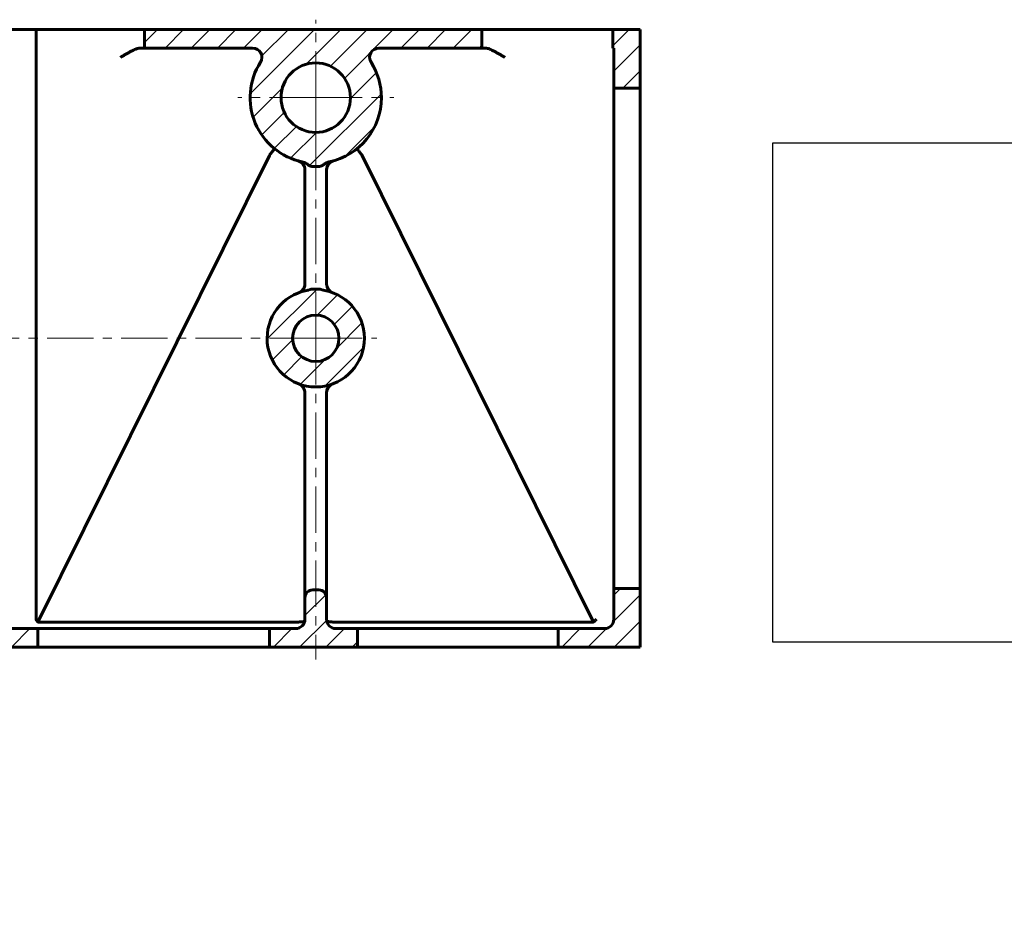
# Model space of a CAD drawing. Header units: millimetres. Extents: x 0 to 841, y 0 to 594.
# Tile 4 of 9: x 319 to 479, y 0 to 144. Entities that reach past the tile are written whole.
import ezdxf

# ---------------------------------------------------------------- set-up
doc = ezdxf.new("R2010")
doc.units = ezdxf.units.MM
doc.linetypes.add('K5LT_AXLED', pattern=[12, 7.5, -1.5, 1.5, -1.5])
doc.linetypes.add('K5LT_BASIC', pattern=[0])
doc.layers.add('Системный слой', color=7, linetype='Continuous')
picture_1 = doc.add_image_def('image1.jpg', size_in_pixel=(2000, 873))

# ---------------------------------------------------------------- blocks, each defined once
blk = doc.blocks.new('U22')
at = {"layer": 'Системный слой', "color": 30, "linetype": 'K5LT_AXLED', "lineweight": 18, "true_color": 0xff8000}
for q in [(367.35, 133.27), (268.22, 92.3), (367.35, 40.3), (377.22, 92.3)]:
    blk.add_line((367.35, 92.3), q, dxfattribs=at)
blk = doc.blocks.new('U23')
at = {"layer": 'Системный слой', "color": 30, "linetype": 'K5LT_AXLED', "lineweight": 18, "true_color": 0xff8000}
for q in [(367.35, 143.89), (354.72, 131.27), (367.35, 118.64), (379.97, 131.27)]:
    blk.add_line((367.35, 131.27), q, dxfattribs=at)
blk = doc.blocks.new('U29')
at = {"layer": 'Системный слой', "color": 150, "linetype": 'K5LT_BASIC', "lineweight": 60, "true_color": 0x0080ff}
for p, q in [((364.98, 84.72), (364.62, 84.91)), ((364.62, 84.91), (364.62, 84.91)), ((364.62, 84.91), (364.62, 84.91)), ((364.62, 84.91), (364.62, 84.91)), ((364.62, 84.91), (364.62, 84.91)), ((364.62, 84.91), (364.62, 84.91)), ((364.62, 84.91), (364.62, 84.91)), ((364.62, 84.91), (364.62, 84.91)), ((364.62, 84.91), (364.62, 84.91)), ((364.62, 84.91), (364.62, 84.91)), ((365.38, 84.27), (364.98, 84.72)), ((365.58, 83.7), (365.38, 84.27)), ((365.6, 83.5), (365.58, 83.7))]:
    blk.add_line(p, q, dxfattribs=at)
blk = doc.blocks.new('U30')
at = {"layer": 'Системный слой', "color": 150, "linetype": 'K5LT_BASIC', "lineweight": 60, "true_color": 0x0080ff}
for p, q in [((364.62, 84.91), (364.62, 84.91)), ((364.62, 84.91), (364.62, 84.91)), ((364.62, 84.91), (364.62, 84.91)), ((364.62, 84.91), (364.62, 84.91)), ((364.62, 84.91), (364.62, 84.91)), ((364.62, 84.91), (364.62, 84.91)), ((364.62, 84.91), (364.62, 84.91)), ((364.62, 84.91), (364.62, 84.91)), ((364.62, 84.91), (364.62, 84.91)), ((364.62, 84.91), (364.62, 84.91)), ((364.62, 84.91), (364.62, 84.91)), ((364.62, 84.91), (364.62, 84.91)), ((364.62, 84.91), (364.62, 84.91)), ((364.62, 84.91), (364.62, 84.91)), ((364.62, 84.91), (364.62, 84.91)), ((364.62, 84.91), (364.62, 84.91)), ((364.62, 84.91), (364.62, 84.91)), ((364.62, 84.91), (364.62, 84.91)), ((364.62, 84.91), (364.62, 84.91)), ((364.62, 84.91), (364.62, 84.91)), ((364.62, 84.91), (364.62, 84.91)), ((364.62, 84.91), (364.62, 84.91)), ((364.62, 84.91), (364.62, 84.91)), ((364.62, 84.91), (364.62, 84.91)), ((364.62, 84.91), (364.62, 84.91)), ((364.62, 84.91), (364.62, 84.91)), ((364.62, 84.91), (364.62, 84.91)), ((364.62, 84.91), (364.62, 84.91)), ((364.62, 84.91), (364.62, 84.91)), ((364.62, 84.91), (364.62, 84.91)), ((364.62, 84.91), (364.62, 84.91)), ((364.62, 84.91), (364.62, 84.91)), ((364.62, 84.91), (364.62, 84.91)), ((364.62, 84.91), (364.62, 84.91)), ((364.62, 84.91), (364.62, 84.91)), ((364.62, 84.91), (364.62, 84.91)), ((364.62, 84.91), (364.62, 84.91)), ((364.62, 84.91), (364.62, 84.91)), ((364.62, 84.91), (364.62, 84.91)), ((364.62, 84.91), (364.62, 84.91)), ((364.62, 84.91), (364.62, 84.91)), ((364.62, 84.91), (364.62, 84.91)), ((364.62, 84.91), (364.62, 84.91)), ((364.62, 84.91), (364.62, 84.91)), ((364.62, 84.91), (364.62, 84.91)), ((364.62, 84.91), (364.62, 84.91)), ((364.62, 84.91), (364.62, 84.91)), ((364.62, 84.91), (364.62, 84.91)), ((364.62, 84.91), (364.62, 84.91)), ((364.62, 84.91), (364.62, 84.91)), ((364.62, 84.91), (364.62, 84.91)), ((364.62, 84.91), (364.62, 84.91)), ((364.62, 84.91), (364.62, 84.91)), ((364.62, 84.91), (364.62, 84.91)), ((364.62, 84.91), (364.63, 84.91)), ((364.63, 84.9), (364.62, 84.91)), ((364.62, 84.91), (364.62, 84.91)), ((364.62, 84.91), (364.62, 84.91)), ((364.62, 84.91), (364.62, 84.91)), ((364.62, 84.91), (364.62, 84.91)), ((364.62, 84.91), (364.62, 84.91)), ((364.62, 84.91), (364.62, 84.91)), ((364.62, 84.91), (364.62, 84.91)), ((364.62, 84.91), (364.62, 84.91)), ((364.62, 84.91), (364.62, 84.91)), ((364.62, 84.91), (364.62, 84.91)), ((364.62, 84.91), (364.62, 84.91)), ((364.62, 84.91), (364.62, 84.91)), ((364.62, 84.91), (364.62, 84.91)), ((364.62, 84.91), (364.62, 84.91)), ((364.62, 84.91), (364.62, 84.91)), ((364.62, 84.91), (364.62, 84.91)), ((364.62, 84.91), (364.62, 84.91)), ((364.62, 84.91), (364.63, 84.91)), ((364.63, 84.91), (364.63, 84.91)), ((364.63, 84.91), (364.63, 84.91)), ((364.63, 84.91), (364.63, 84.91)), ((364.63, 84.91), (364.63, 84.91)), ((364.63, 84.91), (364.63, 84.9)), ((364.63, 84.9), (364.63, 84.9)), ((364.63, 84.91), (364.63, 84.91)), ((364.63, 84.91), (364.63, 84.91)), ((364.63, 84.91), (364.63, 84.91)), ((364.63, 84.91), (364.63, 84.91)), ((364.63, 84.91), (364.63, 84.9)), ((364.63, 84.9), (364.63, 84.9)), ((364.63, 84.9), (364.63, 84.9)), ((364.63, 84.9), (364.63, 84.9)), ((364.63, 84.9), (364.63, 84.9)), ((364.63, 84.9), (364.63, 84.9)), ((364.63, 84.9), (364.63, 84.9)), ((364.63, 84.9), (364.63, 84.9)), ((364.63, 84.9), (364.63, 84.9)), ((364.63, 84.9), (364.63, 84.9)), ((364.63, 84.9), (364.63, 84.9)), ((364.63, 84.9), (364.63, 84.9)), ((364.63, 84.9), (364.63, 84.9)), ((364.63, 84.9), (364.63, 84.9)), ((364.63, 84.9), (364.63, 84.9)), ((364.63, 84.9), (364.63, 84.9)), ((364.63, 84.9), (364.63, 84.9)), ((364.63, 84.9), (364.63, 84.9)), ((364.63, 84.9), (364.63, 84.9)), ((364.63, 84.9), (364.63, 84.9)), ((364.63, 84.9), (364.63, 84.9)), ((364.63, 84.9), (364.63, 84.9)), ((364.63, 84.9), (364.63, 84.9)), ((364.63, 84.9), (364.63, 84.9)), ((364.63, 84.9), (364.63, 84.9)), ((364.63, 84.9), (364.63, 84.9)), ((364.63, 84.9), (364.63, 84.9)), ((364.63, 84.9), (364.63, 84.9)), ((364.63, 84.9), (364.63, 84.9)), ((364.63, 84.9), (364.63, 84.9)), ((364.63, 84.9), (364.63, 84.9)), ((364.63, 84.9), (364.63, 84.9)), ((364.63, 84.9), (364.63, 84.9)), ((364.63, 84.9), (364.64, 84.9)), ((364.64, 84.9), (364.65, 84.9)), ((364.65, 84.9), (364.68, 84.89)), ((364.68, 84.89), (364.71, 84.88))]:
    blk.add_line(p, q, dxfattribs=at)
blk = doc.blocks.new('U31')
at = {"layer": 'Системный слой', "color": 150, "linetype": 'K5LT_BASIC', "lineweight": 60, "true_color": 0x0080ff}
for start, end in [(110.4165, 180), (110.2836, 110.4165)]:
    blk.add_arc((370.6, 83.5), 1.5, start, end, dxfattribs=at)
blk = doc.blocks.new('U37')
at = {"layer": 'Системный слой', "color": 150, "linetype": 'K5LT_BASIC', "lineweight": 60, "true_color": 0x0080ff}
for start, end in [(105.6521, 180), (105.5477, 105.6521)]:
    blk.add_arc((370.6, 119.59), 1.5, start, end, dxfattribs=at)
blk = doc.blocks.new('U41')
at = {"layer": 'Системный слой', "color": 150, "linetype": 'K5LT_BASIC', "lineweight": 60, "true_color": 0x0080ff}
for p, q in [((369.93, 120.96), (369.89, 120.95)), ((369.97, 120.97), (369.93, 120.96)), ((370.01, 120.98), (369.97, 120.97))]:
    blk.add_line(p, q, dxfattribs=at)
blk = doc.blocks.new('U43')
at = {"layer": 'Системный слой', "color": 150, "linetype": 'K5LT_BASIC', "lineweight": 60, "true_color": 0x0080ff}
for p, q in [((369.77, 84.8), (369.81, 84.82)), ((369.81, 84.82), (369.86, 84.83)), ((369.86, 84.83), (369.89, 84.84)), ((369.98, 84.87), (370, 84.88)), ((370, 84.88), (370.01, 84.89)), ((370.01, 84.89), (370.03, 84.89)), ((370.06, 84.91), (370.08, 84.91))]:
    blk.add_line(p, q, dxfattribs=at)
blk = doc.blocks.new('U44')
at = {"layer": 'Системный слой', "color": 150, "linetype": 'K5LT_BASIC', "lineweight": 60, "true_color": 0x0080ff}
for p, q in [((365.9, 100.04), (366.07, 100.07)), ((365.9, 100.04), (365.9, 100.04)), ((366.07, 100.07), (366.24, 100.12)), ((366.24, 100.12), (366.41, 100.18))]:
    blk.add_line(p, q, dxfattribs=at)
blk = doc.blocks.new('U45')
at = {"layer": 'Системный слой', "color": 150, "linetype": 'K5LT_BASIC', "lineweight": 60, "true_color": 0x0080ff}
for p, q in [((368.45, 100.12), (368.28, 100.18)), ((368.62, 100.07), (368.45, 100.12)), ((368.8, 100.04), (368.62, 100.07)), ((368.8, 100.04), (368.8, 100.04))]:
    blk.add_line(p, q, dxfattribs=at)

msp = doc.modelspace()

# ---------------------------------------------------------------- hatches: boundary and pattern name
at = {"layer": 'Системный слой'}
h = msp.add_hatch(dxfattribs=at)
h.set_pattern_fill('', angle=45, style=0, pattern_type=0)
h.set_pattern_definition([(45, (0, 0), (-2.12132, 2.12132), [])])
h.paths.add_polyline_path([(357.1281, 139.296), (357.8707, 139.0994), (358.4185, 138.5609), (358.6279, 137.8219), (358.4441, 137.0761), (358.3921, 136.9883), (357.4567, 135.1539), (356.8927, 133.1736), (356.7213, 131.1216), (356.9488, 129.0751), (357.5669, 127.1109), (358.5522, 125.3028), (359.8678, 123.7188), (361.4642, 122.4182), (363.2815, 121.45), (365.1528, 120.8708), (365.1528, 120.8708), (365.2469, 120.8487), (365.5758, 120.7333), (365.8816, 120.5661), (366.0831, 120.4151), (366.0831, 120.4151), (366.2973, 120.268), (366.5379, 120.1699), (366.7943, 120.1282), (366.7943, 120.1282), (367.1616, 120.117), (367.5289, 120.117), (367.8962, 120.1282), (367.8962, 120.1282), (367.8963, 120.1282), (367.8964, 120.1282), (367.8965, 120.1282), (367.8968, 120.1282), (367.8975, 120.1283), (367.8987, 120.1284), (367.9012, 120.1285), (367.9062, 120.1289), (367.9161, 120.1296), (367.936, 120.131), (367.9757, 120.1346), (368.0547, 120.1467), (368.209, 120.1874), (368.4444, 120.2974), (368.6074, 120.4151), (368.6074, 120.4151), (368.891, 120.6175), (369.204, 120.7707), (369.5378, 120.8708), (369.5378, 120.8708), (371.5019, 121.489), (373.31, 122.4744), (374.894, 123.79), (376.1945, 125.3865), (377.1626, 127.2038), (377.762, 129.1738), (377.9702, 131.2224), (377.9703, 131.2672), (377.7707, 133.3166), (377.1796, 135.2891), (376.2984, 136.9883), (376.0643, 137.7199), (376.223, 138.4714), (376.733, 139.0459), (377.4604, 139.2926), (377.5624, 139.296), (394.254, 139.296), (394.254, 142.296), (339.5953, 142.296), (339.5953, 139.296)])
h.paths.add_polyline_path([(372.9703, 131.2672), (372.7711, 129.7838), (372.1879, 128.4055), (371.2618, 127.2297), (370.0585, 126.3398), (368.6631, 125.7987), (367.1743, 125.6448), (365.6977, 125.8888), (364.3377, 126.5137), (363.1907, 127.4751), (362.3377, 128.7049), (361.8393, 130.1161), (361.7306, 131.6088), (362.0195, 133.0774), (362.6854, 134.4177), (363.6812, 135.5351), (364.9363, 136.3502), (366.3621, 136.8056), (367.8574, 136.8688), (369.3165, 136.5355), (370.636, 135.8291), (371.7225, 134.7999), (372.4992, 133.5205), (372.911, 132.0816)])
h.paths.add_polyline_path([(365.8954, 100.0364), (365.8954, 100.0364), (364.2015, 99.5163), (362.6667, 98.6306), (361.3688, 97.4242), (360.3735, 95.9581), (359.7312, 94.3066), (359.4745, 92.5533), (359.6162, 90.7869), (360.1493, 89.097), (361.0467, 87.5691), (362.2631, 86.2805), (363.7367, 85.2964), (365.3931, 84.6668), (367.1483, 84.4235), (368.9135, 84.5788), (370.5993, 85.1248), (372.1203, 86.0339), (373.3996, 87.2601), (374.3723, 88.7412), (374.9892, 90.4024), (375.2191, 92.1594), (375.0503, 93.9234), (374.4914, 95.6049), (373.5706, 97.1189), (372.3347, 98.3888), (370.8461, 99.3501), (369.1803, 99.9543), (368.7951, 100.0364), (368.7951, 100.0364), (368.6218, 100.0744), (368.4511, 100.1229), (368.2836, 100.1814), (368.2836, 100.1814), (368.1717, 100.2181), (368.0568, 100.244), (367.9399, 100.2588), (367.9399, 100.2588), (367.5436, 100.2793), (367.147, 100.2793), (366.7506, 100.2588), (366.7506, 100.2588), (366.6337, 100.244), (366.5188, 100.2181), (366.4069, 100.1813), (366.4069, 100.1814), (366.2395, 100.1229), (366.0687, 100.0744)])
h.paths.add_polyline_path([(363.5953, 92.296), (363.7939, 93.5004), (364.3689, 94.5772), (365.2592, 95.4123), (366.3705, 95.9171), (367.5852, 96.0384), (368.7744, 95.763), (369.8121, 95.1204), (370.5885, 94.1785), (371.0213, 93.0371), (371.0646, 91.8172), (370.7137, 90.6481), (370.006, 89.6535), (369.0164, 88.939), (367.8496, 88.5801), (366.6295, 88.615), (365.4852, 89.0399), (364.5379, 89.8098), (363.8882, 90.8431), (363.6047, 92.0304)])
h.paths.add_polyline_path([(166.2984, 136.9883), (166.0643, 137.7199), (166.223, 138.4714), (166.733, 139.0459), (167.4604, 139.2926), (167.5624, 139.296), (185.0953, 139.296), (185.0953, 142.296), (130.4365, 142.296), (130.4365, 139.296), (147.1281, 139.296), (147.8707, 139.0994), (148.4185, 138.5609), (148.6279, 137.8219), (148.4441, 137.0761), (148.3921, 136.9883), (147.4567, 135.1539), (146.8927, 133.1736), (146.7213, 131.1216), (146.9488, 129.0751), (147.5669, 127.1109), (148.5522, 125.3028), (149.8678, 123.7188), (151.4642, 122.4182), (153.2815, 121.45), (155.1528, 120.8708), (155.1528, 120.8708), (155.2469, 120.8487), (155.5758, 120.7333), (155.8816, 120.5661), (156.0831, 120.4151), (156.0831, 120.4151), (156.2974, 120.268), (156.5379, 120.1699), (156.7943, 120.1282), (156.7943, 120.1282), (156.7943, 120.1282), (157.1616, 120.117), (157.529, 120.117), (157.8962, 120.1282), (157.8962, 120.1282), (158.1526, 120.1699), (158.3932, 120.268), (158.6074, 120.4151), (158.6074, 120.4151), (158.891, 120.6175), (159.204, 120.7707), (159.5378, 120.8708), (159.5378, 120.8708), (161.5019, 121.489), (163.31, 122.4744), (164.894, 123.79), (166.1945, 125.3865), (167.1626, 127.2038), (167.762, 129.1738), (167.9702, 131.2224), (167.9703, 131.2672), (167.7707, 133.3166), (167.1796, 135.2891)])
h.paths.add_polyline_path([(151.7203, 131.2672), (151.9194, 132.7505), (152.5026, 134.1289), (153.4287, 135.3046), (154.632, 136.1945), (156.0275, 136.7356), (157.5162, 136.8896), (158.9928, 136.6455), (160.3528, 136.0206), (161.4999, 135.0592), (162.3528, 133.8294), (162.8512, 132.4182), (162.9599, 130.9255), (162.671, 129.4569), (162.0051, 128.1166), (161.0093, 126.9992), (159.7542, 126.1841), (158.3284, 125.7287), (156.8331, 125.6655), (155.374, 125.9989), (154.0545, 126.7052), (152.968, 127.7344), (152.1913, 129.0138), (151.7795, 130.4527)])
h.paths.add_polyline_path([(260.8954, 100.0364), (260.8954, 100.0364), (259.2015, 99.5163), (257.6667, 98.6306), (256.3688, 97.4242), (255.3735, 95.9581), (254.7312, 94.3066), (254.4745, 92.5533), (254.6162, 90.7869), (255.1493, 89.097), (256.0467, 87.5691), (257.2631, 86.2805), (258.7367, 85.2964), (260.3931, 84.6668), (262.1483, 84.4235), (263.9135, 84.5788), (265.5993, 85.1248), (267.1203, 86.0339), (268.3996, 87.2601), (269.3723, 88.7412), (269.9892, 90.4024), (270.2191, 92.1594), (270.0503, 93.9234), (269.4914, 95.6049), (268.5706, 97.1189), (267.3347, 98.3888), (265.8461, 99.3501), (264.1803, 99.9543), (263.7951, 100.0364), (263.7951, 100.0364), (263.6218, 100.0744), (263.4511, 100.1229), (263.2836, 100.1814), (263.2836, 100.1814), (263.1717, 100.2181), (263.0568, 100.244), (262.9399, 100.2588), (262.9399, 100.2588), (262.5436, 100.2793), (262.1469, 100.2793), (261.7506, 100.2588), (261.7506, 100.2588), (261.6337, 100.244), (261.5189, 100.2181), (261.4069, 100.1814), (261.4069, 100.1814), (261.2395, 100.1229), (261.0687, 100.0744)])
h.paths.add_polyline_path([(266.0953, 92.296), (265.8966, 91.0917), (265.3216, 90.0149), (264.4313, 89.1798), (263.32, 88.6749), (262.1054, 88.5537), (260.9162, 88.829), (259.8784, 89.4717), (259.102, 90.4136), (258.6692, 91.555), (258.626, 92.7749), (258.9768, 93.944), (259.6845, 94.9386), (260.6742, 95.6531), (261.8409, 96.012), (263.061, 95.9771), (264.2053, 95.5522), (265.1526, 94.7823), (265.8024, 93.749), (266.0858, 92.5617)])
h.paths.add_polyline_path([(253.3921, 136.9883), (252.4567, 135.1539), (251.8927, 133.1736), (251.7213, 131.1216), (251.9488, 129.0751), (252.5669, 127.1109), (253.5522, 125.3028), (254.8678, 123.7188), (256.4642, 122.4182), (258.2815, 121.45), (260.1528, 120.8708), (260.1528, 120.8708), (260.2469, 120.8487), (260.5758, 120.7333), (260.8816, 120.5661), (261.0831, 120.4151), (261.0831, 120.4151), (261.2974, 120.268), (261.5379, 120.1699), (261.7943, 120.1282), (261.7943, 120.1282), (261.7943, 120.1282), (262.1616, 120.117), (262.5289, 120.117), (262.8962, 120.1282), (262.8962, 120.1282), (262.8963, 120.1282), (262.8964, 120.1282), (262.8965, 120.1282), (262.8968, 120.1282), (262.8975, 120.1282), (262.8987, 120.1283), (262.9012, 120.1285), (262.9062, 120.1287), (262.9161, 120.1293), (262.936, 120.1307), (262.9758, 120.1346), (263.0548, 120.1468), (263.2091, 120.1874), (263.4445, 120.2974), (263.6074, 120.4151), (263.6074, 120.4151), (263.891, 120.6175), (264.204, 120.7707), (264.5378, 120.8708), (264.5378, 120.8708), (266.5019, 121.489), (268.31, 122.4744), (269.894, 123.79), (271.1945, 125.3865), (272.1626, 127.2038), (272.762, 129.1738), (272.9702, 131.2224), (272.9703, 131.2672), (272.7707, 133.3166), (272.1796, 135.2891), (271.2984, 136.9883), (271.0643, 137.7199), (271.223, 138.4714), (271.733, 139.0459), (272.4604, 139.2926), (272.5624, 139.296), (289.5953, 139.296), (289.5953, 142.296), (235.0953, 142.296), (235.0953, 139.296), (252.1281, 139.296), (252.8707, 139.0994), (253.4185, 138.5609), (253.6279, 137.8219), (253.4441, 137.0761)])
h.paths.add_polyline_path([(256.7203, 131.2672), (256.9194, 132.7505), (257.5026, 134.1289), (258.4287, 135.3046), (259.632, 136.1945), (261.0275, 136.7356), (262.5162, 136.8896), (263.9928, 136.6455), (265.3528, 136.0206), (266.4999, 135.0592), (267.3528, 133.8294), (267.8512, 132.4182), (267.9599, 130.9255), (267.671, 129.4569), (267.0051, 128.1166), (266.0093, 126.9992), (264.7542, 126.1841), (263.3284, 125.7287), (261.8331, 125.6655), (260.374, 125.9989), (259.0545, 126.7052), (257.968, 127.7344), (257.1913, 129.0138), (256.7795, 130.4527)])
h.paths.add_polyline_path([(155.8954, 100.0364), (155.8954, 100.0364), (154.2015, 99.5163), (152.6667, 98.6306), (151.3688, 97.4242), (150.3735, 95.9581), (149.7312, 94.3066), (149.4745, 92.5533), (149.6162, 90.7869), (150.1493, 89.097), (151.0467, 87.5691), (152.2631, 86.2805), (153.7367, 85.2964), (155.3931, 84.6668), (157.1483, 84.4235), (158.9135, 84.5788), (160.5993, 85.1248), (162.1203, 86.0339), (163.3996, 87.2601), (164.3723, 88.7412), (164.9892, 90.4024), (165.2191, 92.1594), (165.0503, 93.9234), (164.4914, 95.6049), (163.5706, 97.1189), (162.3347, 98.3888), (160.8461, 99.3501), (159.1803, 99.9543), (158.7951, 100.0364), (158.7951, 100.0364), (158.6218, 100.0744), (158.4511, 100.1229), (158.2836, 100.1814), (158.2836, 100.1813), (158.1717, 100.2181), (158.0568, 100.244), (157.9399, 100.2588), (157.9399, 100.2588), (157.5435, 100.2793), (157.1469, 100.2793), (156.7506, 100.2588), (156.7506, 100.2588), (156.6337, 100.244), (156.5189, 100.2181), (156.4069, 100.1814), (156.4069, 100.1814), (156.2395, 100.1229), (156.0687, 100.0744)])
h.paths.add_polyline_path([(161.0953, 92.296), (160.8966, 91.0917), (160.3216, 90.0149), (159.4313, 89.1798), (158.32, 88.6749), (157.1054, 88.5537), (155.9162, 88.829), (154.8784, 89.4717), (154.102, 90.4136), (153.6692, 91.555), (153.626, 92.7749), (153.9768, 93.944), (154.6845, 94.9386), (155.6742, 95.6531), (156.8409, 96.012), (158.061, 95.9771), (159.2053, 95.5522), (160.1526, 94.7823), (160.8024, 93.749), (161.0858, 92.5617)])
h.paths.add_polyline_path([(109.0953, 132.796), (109.0953, 139.296), (109.254, 139.296), (109.254, 142.296), (104.8453, 142.296), (104.8453, 132.796)])
h.paths.add_polyline_path([(109.0953, 46.796), (109.0953, 51.796), (104.8453, 51.796), (104.8453, 42.296), (118.0953, 42.296), (118.0953, 45.296), (110.5953, 45.296), (109.8527, 45.4927), (109.3049, 46.0311), (109.0955, 46.7701)])
h.paths.add_polyline_path([(419.8453, 142.296), (415.4365, 142.296), (415.4365, 139.296), (415.5953, 139.296), (415.5953, 132.796), (419.8453, 132.796)])
h.paths.add_polyline_path([(154.0953, 45.296), (150.5953, 45.296), (150.5953, 42.296), (164.8453, 42.296), (164.8453, 45.296), (160.5953, 45.296), (159.8527, 45.4927), (159.3049, 46.0311), (159.0955, 46.7701), (159.0953, 46.796), (159.0953, 50.296), (158.8993, 50.968), (158.3727, 51.4293), (157.8453, 51.546), (156.8453, 51.546), (156.1733, 51.35), (155.712, 50.8235), (155.5953, 50.296), (155.5953, 46.796), (155.3986, 46.0535), (154.8602, 45.5057), (154.1212, 45.2963)])
h.paths.add_polyline_path([(202.3453, 42.296), (217.3453, 42.296), (217.3453, 45.296), (202.3453, 45.296)])
h.paths.add_polyline_path([(254.8453, 42.296), (269.8453, 42.296), (269.8453, 45.296), (265.5953, 45.296), (264.8527, 45.4927), (264.3049, 46.0311), (264.0955, 46.7701), (264.0953, 46.796), (264.0953, 50.296), (263.8993, 50.968), (263.3727, 51.4293), (262.8453, 51.546), (261.8453, 51.546), (261.1733, 51.35), (260.712, 50.8235), (260.5953, 50.296), (260.5953, 46.796), (260.3986, 46.0535), (259.8602, 45.5057), (259.1212, 45.2963), (259.0953, 45.296), (254.8453, 45.296)])
h.paths.add_polyline_path([(307.3453, 42.296), (322.3453, 42.296), (322.3453, 45.296), (307.3453, 45.296)])
h.paths.add_polyline_path([(359.8453, 42.296), (374.0953, 42.296), (374.0953, 45.296), (370.5953, 45.296), (369.8527, 45.4927), (369.3049, 46.0311), (369.0955, 46.7701), (369.0953, 46.796), (369.0953, 50.296), (368.8993, 50.968), (368.3727, 51.4293), (367.8453, 51.546), (366.8453, 51.546), (366.1733, 51.35), (365.712, 50.8235), (365.5953, 50.296), (365.5953, 46.796), (365.3986, 46.0535), (364.8602, 45.5057), (364.1212, 45.2963), (364.0953, 45.296), (359.8453, 45.296)])
h.paths.add_polyline_path([(406.5953, 42.296), (419.8453, 42.296), (419.8453, 51.796), (415.5953, 51.796), (415.5953, 46.796), (415.3986, 46.0535), (414.8602, 45.5057), (414.1212, 45.2963), (414.0953, 45.296), (406.5953, 45.296)])

# ---------------------------------------------------------------- linework, layer by layer
at = {"layer": 'Системный слой', "color": 150, "linetype": 'K5LT_BASIC', "lineweight": 60, "true_color": 0x0080ff}
for p, q in [((322.0784, 142.296), (307.6121, 142.296)), ((322.0784, 142.296), (335.7094, 142.296)), ((322.0784, 142.296), (322.0784, 46.796)), ((335.7094, 142.296), (339.5953, 142.296)), ((339.5953, 139.296), (339.5953, 142.296)), ((394.254, 142.296), (339.5953, 142.296)), ((397.9811, 142.296), (394.254, 142.296)), ((394.254, 142.296), (394.254, 139.296)), ((397.9811, 142.296), (412.4471, 142.296)), ((412.4471, 142.296), (412.7814, 142.296)), ((414.0953, 142.296), (412.7814, 142.296)), ((414.0953, 142.296), (415.4365, 142.296)), ((419.8453, 142.296), (415.4365, 142.296)), ((415.4365, 142.296), (415.4365, 139.296)), ((419.8453, 132.796), (419.8453, 142.296)), ((339.5953, 139.296), (338.8561, 139.296)), ((339.5953, 139.296), (357.1281, 139.296)), ((377.5624, 139.296), (394.254, 139.296)), ((394.254, 139.296), (394.8344, 139.296)), ((415.4365, 139.296), (415.5953, 139.296)), ((415.5953, 132.796), (415.5953, 139.296)), ((415.5953, 132.796), (415.5953, 127.796)), ((419.8453, 132.796), (415.5953, 132.796)), ((419.8453, 132.796), (419.8453, 127.796)), ((415.5953, 56.796), (415.5953, 127.796)), ((419.8453, 127.796), (419.8453, 56.796)), ((359.8363, 121.916), (322.3746, 46.3505)), ((412.3159, 46.3505), (374.8542, 121.916)), ((365.5953, 119.5858), (365.5953, 116.3539)), ((369.0953, 116.3539), (369.0953, 119.5858)), ((365.5953, 116.3539), (365.5953, 105.865)), ((369.0953, 105.865), (369.0953, 116.3539)), ((365.5953, 105.865), (365.5953, 101.0897)), ((369.0953, 101.0897), (369.0953, 105.865)), ((365.5953, 105.0735), (365.5953, 102.6328)), ((365.5953, 101.2218), (365.5953, 101.9891)), ((365.9328, 100.0433), (365.8954, 100.0364)), ((365.8954, 100.0364), (365.8954, 100.0364)), ((368.7951, 100.0364), (368.7951, 100.0364)), ((370.072, 99.6839), (370.0722, 99.6838)), ((365.5953, 83.5024), (365.5953, 80.1345)), ((369.0953, 80.1345), (369.0953, 83.5024)), ((365.5953, 81.8973), (365.5953, 82.0343)), ((365.5953, 80.1345), (365.5953, 81.6533)), ((365.5953, 80.1345), (365.5953, 57.2497)), ((369.0953, 57.2497), (369.0953, 80.1345)), ((365.5953, 57.2497), (365.5953, 50.296)), ((369.0953, 50.296), (369.0953, 57.2497)), ((415.5953, 56.796), (415.5953, 51.796)), ((419.8453, 56.796), (419.8453, 51.796)), ((367.8453, 51.546), (366.8453, 51.546)), ((415.5953, 51.796), (419.8453, 51.796)), ((415.5953, 46.796), (415.5953, 51.796)), ((419.8453, 42.296), (419.8453, 51.796)), ((365.5953, 50.296), (365.5953, 46.796)), ((369.0953, 50.296), (369.0953, 46.796)), ((364.0953, 46.3505), (322.3746, 46.3505)), ((412.3159, 46.3505), (370.5953, 46.3505)), ((322.3453, 45.296), (307.3453, 45.296)), ((322.3453, 45.296), (327.3453, 45.296)), ((322.3453, 45.296), (322.3453, 42.296)), ((327.3453, 45.296), (354.8453, 45.296)), ((354.8453, 45.296), (359.8453, 45.296)), ((359.8453, 42.296), (359.8453, 45.296)), ((364.0953, 45.296), (359.8453, 45.296)), ((374.0953, 45.296), (370.5953, 45.296)), ((374.0953, 45.296), (379.0953, 45.296)), ((374.0953, 45.296), (374.0953, 42.296)), ((379.0953, 45.296), (401.5953, 45.296)), ((401.5953, 45.296), (406.5953, 45.296)), ((406.5953, 42.296), (406.5953, 45.296)), ((414.0953, 45.296), (406.5953, 45.296)), ((307.3453, 42.296), (322.3453, 42.296)), ((327.3453, 42.296), (322.3453, 42.296)), ((354.8453, 42.296), (327.3453, 42.296)), ((359.8453, 42.296), (354.8453, 42.296)), ((359.8453, 42.296), (374.0953, 42.296)), ((379.0953, 42.296), (374.0953, 42.296)), ((401.5953, 42.296), (379.0953, 42.296)), ((406.5953, 42.296), (401.5953, 42.296)), ((406.5953, 42.296), (419.8453, 42.296))]:
    msp.add_line(p, q, dxfattribs=at)
for centre, radius in [((367.3453, 131.2672), 5.625), ((367.3453, 92.296), 3.75)]:
    msp.add_circle(centre, radius, dxfattribs=at)
for centre, radius, start, end in [((357.1281, 137.796), 1.5, 327.420828, 90), ((377.5624, 137.796), 1.5, 90, 212.579172), ((367.3453, 131.2672), 10.625, 147.420828, 258.091252), ((367.3453, 131.2672), 10.625, 0, 32.579172), ((367.3453, 131.2672), 10.625, 281.908747, 0), ((364.0953, 119.5858), 1.5, 0, 74.452258), ((364.0953, 101.0897), 1.5, 290.283569, 0), ((370.5953, 101.0897), 1.5, 180, 249.714748), ((367.3453, 92.296), 7.875, 100.609062, 79.390929), ((364.0953, 83.5024), 1.5, 0, 69.716431), ((366.8453, 50.296), 1.25, 90, 180), ((367.8453, 50.296), 1.25, 0, 90), ((364.0953, 46.796), 1.5, 270, 0), ((370.5953, 46.796), 1.5, 180, 270), ((414.0953, 46.796), 1.5, 270, 0)]:
    msp.add_arc(centre, radius, start, end, dxfattribs=at)
for points, knots in [([(338.8561, 139.296), (338.7612, 139.296), (338.6598, 139.2796), (338.498, 139.2378), (338.4424, 139.221), (338.3281, 139.1822), (338.2692, 139.1602), (338.0893, 139.0882), (337.9657, 139.0324), (337.7113, 138.9096), (337.5804, 138.8426), (337.3113, 138.6999), (337.1723, 138.6238), (336.8908, 138.4671), (336.7482, 138.3864), (336.4589, 138.2219), (336.3122, 138.138), (336.0888, 138.0107), (336.0138, 137.968), (335.8625, 137.8823), (335.7857, 137.8389), (335.7094, 137.796)], [0, 0, 0, 0, 0.002143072, 0.002143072, 0.0032146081, 0.0032146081, 0.0042861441, 0.0042861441, 0.0064292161, 0.0064292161, 0.0085722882, 0.0085722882, 0.0107153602, 0.0107153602, 0.0128584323, 0.0128584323, 0.0150015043, 0.0150015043, 0.0160730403, 0.0160730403, 0.0171445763, 0.0171445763, 0.0171445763, 0.0171445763]), ([(397.9811, 137.796), (397.9431, 137.8174), (397.9045, 137.8392), (397.8282, 137.8822), (397.7902, 137.9037), (397.6768, 137.968), (397.6017, 138.0107), (397.3783, 138.138), (397.2316, 138.2219), (396.9423, 138.3864), (396.7997, 138.4671), (396.5183, 138.6238), (396.3793, 138.6999), (396.1101, 138.8426), (395.9792, 138.9096), (395.7248, 139.0324), (395.6012, 139.0882), (395.4213, 139.1602), (395.3624, 139.1822), (395.2481, 139.221), (395.1926, 139.2378), (395.0307, 139.2796), (394.9293, 139.296), (394.8344, 139.296)], [-0.0000282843, -0.0000282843, -0.0000282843, -0.0000282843, 0.0005057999, 0.0005057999, 0.001039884, 0.001039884, 0.0021080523, 0.0021080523, 0.0042443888, 0.0042443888, 0.0063807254, 0.0063807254, 0.008517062, 0.008517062, 0.0106533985, 0.0106533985, 0.0127897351, 0.0127897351, 0.0138579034, 0.0138579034, 0.0149260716, 0.0149260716, 0.0170624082, 0.0170624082, 0.0170624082, 0.0170624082]), ([(360.6329, 123.0309), (360.6366, 123.028), (360.6351, 123.0187), (360.6222, 122.9885), (360.6109, 122.9676), (360.5784, 122.914), (360.5571, 122.8811), (360.5061, 122.8059), (360.4763, 122.7634), (360.4249, 122.692), (360.4066, 122.6668), (360.3684, 122.6148), (360.3485, 122.588), (360.2862, 122.5047), (360.2415, 122.4456), (360.1452, 122.3203), (360.0944, 122.2551), (359.9898, 122.122), (359.9356, 122.0539), (359.8795, 121.984)], [-0.00002945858, -0.00002945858, -0.00002945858, -0.00002945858, 0.00105533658, 0.00105533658, 0.00214015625, 0.00214015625, 0.00322497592, 0.00322497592, 0.00430979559, 0.00430979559, 0.00485220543, 0.00485220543, 0.00539461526, 0.00539461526, 0.00647943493, 0.00647943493, 0.0075642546, 0.0075642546, 0.00864907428, 0.00864907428, 0.00864907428, 0.00864907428]), ([(374.0576, 123.0309), (374.054, 123.028), (374.0555, 123.0187), (374.0683, 122.9885), (374.0796, 122.9676), (374.1121, 122.914), (374.1334, 122.8811), (374.1844, 122.8059), (374.2143, 122.7634), (374.2656, 122.692), (374.2839, 122.6668), (374.3221, 122.6148), (374.342, 122.588), (374.4043, 122.5047), (374.449, 122.4456), (374.5453, 122.3203), (374.5961, 122.2551), (374.7007, 122.122), (374.7549, 122.0539), (374.811, 121.984)], [-0.00002945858, -0.00002945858, -0.00002945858, -0.00002945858, 0.00105533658, 0.00105533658, 0.00214015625, 0.00214015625, 0.00322497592, 0.00322497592, 0.00430979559, 0.00430979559, 0.00485220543, 0.00485220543, 0.00539461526, 0.00539461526, 0.00647943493, 0.00647943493, 0.0075642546, 0.0075642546, 0.00864907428, 0.00864907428, 0.00864907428, 0.00864907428]), ([(365.5953, 119.5858), (365.5953, 119.6514), (365.5909, 119.7171), (365.5736, 119.8486), (365.5603, 119.9145), (365.5249, 120.045), (365.5025, 120.1095), (365.449, 120.2356), (365.4176, 120.2973), (365.3465, 120.416), (365.3067, 120.4731), (365.2194, 120.5814), (365.172, 120.6325), (365.0707, 120.7275), (365.0168, 120.7714), (364.9041, 120.8509), (364.8453, 120.8867), (364.7241, 120.9493), (364.662, 120.9763), (364.5644, 121.011), (364.5309, 121.0216), (364.4973, 121.031)], [0, 0, 0, 0, 3.13055797, 3.13055797, 6.32696826, 6.32696826, 9.57558739, 9.57558739, 12.86725337, 12.86725337, 16.18188549, 16.18188549, 19.50094807, 19.50094807, 22.80820359, 22.80820359, 26.08576269, 26.08576269, 29.31680758, 29.31680758, 30.9964743, 30.9964743, 30.9964743, 30.9964743]), ([(364.8121, 120.9485), (364.8106, 120.9489), (364.8091, 120.9493), (364.8039, 120.9505), (364.8003, 120.9514), (364.7932, 120.9532), (364.7896, 120.9541), (364.7826, 120.9558), (364.7791, 120.9567), (364.7721, 120.9584), (364.7687, 120.9593), (364.7619, 120.961), (364.7585, 120.9618), (364.7492, 120.9642), (364.7432, 120.9657), (364.7316, 120.9686), (364.7259, 120.9701), (364.7146, 120.973), (364.7091, 120.9744), (364.6981, 120.9772), (364.6928, 120.9786), (364.6863, 120.9802), (364.685, 120.9806), (364.6837, 120.9809)], [0.31988989, 0.31988989, 0.31988989, 0.31988989, 0.43107829, 0.43107829, 0.70230251, 0.70230251, 0.97352673, 0.97352673, 1.24475095, 1.24475095, 1.51597517, 1.51597517, 1.78719939, 1.78719939, 2.27586474, 2.27586474, 2.7645301, 2.7645301, 3.25319545, 3.25319545, 3.7418608, 3.7418608, 3.86080383, 3.86080383, 3.86080383, 3.86080383]), ([(365.1528, 120.8708), (365.2553, 120.8492), (365.4267, 120.7991), (365.6888, 120.6854), (365.8994, 120.5606), (366.0347, 120.4562), (366.0831, 120.4151)], [0, 0, 0, 0, 2.10237303, 3.57394528, 5.72525379, 7, 7, 7, 7]), ([(366.7943, 120.1282), (366.7564, 120.1299), (366.6819, 120.1371), (366.5709, 120.1592), (366.4643, 120.1915), (366.3568, 120.2358), (366.2381, 120.2988), (366.1466, 120.3626), (366.093, 120.4067), (366.0831, 120.4151)], [0, 0, 0, 0, 1.45479328, 2.87206575, 4.34622503, 5.72780521, 7.33237454, 9.50267052, 10, 10, 10, 10]), ([(367.8962, 120.1282), (367.6181, 120.1155), (367.2508, 120.1114), (366.8835, 120.1241), (366.7943, 120.1282)], [0, 0, 0, 0, 3.78530164, 5, 5, 5, 5]), ([(368.6074, 120.4151), (368.5687, 120.3822), (368.497, 120.3282), (368.3918, 120.2654), (368.2881, 120.2155), (368.1823, 120.1765), (368.0484, 120.1425), (367.9543, 120.1308), (367.8962, 120.1282)], [0, 0, 0, 0, 1.75484243, 3.09892675, 4.22967421, 5.72883521, 6.98981571, 9, 9, 9, 9]), ([(368.6074, 120.4151), (368.6649, 120.464), (368.7981, 120.5648), (369.0517, 120.7133), (369.3068, 120.8146), (369.4834, 120.8594), (369.5378, 120.8708)], [0, 0, 0, 0, 1.51470725, 3.34718223, 5.88526191, 7, 7, 7, 7]), ([(370.1906, 121.0302), (370.1907, 121.0302), (370.1907, 121.0303), (370.1909, 121.0303), (370.1905, 121.0302), (370.1906, 121.0302), (370.1909, 121.0303), (370.1907, 121.0303), (370.1905, 121.0302), (370.1904, 121.0302), (370.1904, 121.0302), (370.1904, 121.0302), (370.1904, 121.0302), (370.1867, 121.0291), (370.1783, 121.0267), (370.1699, 121.0243), (370.1667, 121.0233), (370.1526, 121.0191), (370.1467, 121.0173), (370.1147, 121.007), (370.0907, 120.9986), (370.0601, 120.9872), (370.0511, 120.9837), (369.9939, 120.961), (369.9472, 120.9396), (369.841, 120.8842), (369.783, 120.8487), (369.6717, 120.7698), (369.6185, 120.7263), (369.5178, 120.6318), (369.4707, 120.5809), (369.3835, 120.4727), (369.3437, 120.4155), (369.2723, 120.2962), (369.2408, 120.2341), (369.1869, 120.1066), (369.1644, 120.0412), (369.1288, 119.9088), (369.1157, 119.8418), (369.0992, 119.7117), (369.0953, 119.6487), (369.0953, 119.5858)], [0, 0, 0, 0, 0.01461538, 0.01461538, 0.02923077, 0.02923077, 0.04384615, 0.04384615, 0.05575898, 0.05575898, 0.05602866, 0.05602866, 0.05846154, 0.05846154, 0.36954122, 0.36954122, 0.68604518, 0.68604518, 1.31905311, 1.31905311, 2.58506897, 2.58506897, 3.09372397, 3.09372397, 6.13441069, 6.13441069, 10.09428715, 10.09428715, 14.11211206, 14.11211206, 18.16485192, 18.16485192, 22.23420503, 22.23420503, 26.29760823, 26.29760823, 30.33339651, 30.33339651, 34.3204573, 34.3204573, 38, 38, 38, 38]), ([(364.6153, 99.6827), (364.6154, 99.6828), (364.6156, 99.6828), (364.6242, 99.686), (364.6326, 99.6892), (364.6497, 99.6959), (364.6584, 99.6994), (364.6844, 99.7101), (364.7018, 99.7177), (364.7537, 99.7414), (364.788, 99.7587), (364.8802, 99.8097), (364.9362, 99.8458), (365.0444, 99.9262), (365.0963, 99.9705), (365.1941, 100.0664), (365.2399, 100.1179), (365.3242, 100.2269), (365.3627, 100.2845), (365.4314, 100.4044), (365.4615, 100.4667), (365.5128, 100.5945), (365.534, 100.6599), (365.5671, 100.7923), (365.579, 100.8593), (365.5923, 100.9809), (365.5953, 101.0353), (365.5953, 101.0897)], [0.00289223, 0.00289223, 0.00289223, 0.00289223, 0.01208333, 0.01208333, 0.4490898, 0.4490898, 0.90107182, 0.90107182, 1.80503587, 1.80503587, 3.61296398, 3.61296398, 6.78938697, 6.78938697, 10.03690833, 10.03690833, 13.31477681, 13.31477681, 16.60863206, 16.60863206, 19.90030968, 19.90030968, 23.17205344, 23.17205344, 26.40743899, 26.40743899, 29, 29, 29, 29]), ([(366.4069, 100.1814), (366.46, 100.2017), (366.5596, 100.2321), (366.676, 100.252), (366.7367, 100.2577), (366.7506, 100.2588)], [0, 0, 0, 0, 2.89323275, 5.28884255, 6, 6, 6, 6]), ([(366.7506, 100.2588), (366.9531, 100.2745), (367.3495, 100.2895), (367.7459, 100.2739), (367.9399, 100.2588)], [0, 0, 0, 0, 2.55287548, 5, 5, 5, 5]), ([(367.9399, 100.2588), (367.9806, 100.2557), (368.0651, 100.2448), (368.1794, 100.2179), (368.2528, 100.1931), (368.2836, 100.1814)], [0, 0, 0, 0, 2.06161203, 4.3340851, 6, 6, 6, 6]), ([(369.7614, 99.7913), (369.7622, 99.791), (369.7629, 99.7908), (369.7667, 99.7896), (369.7698, 99.7885), (369.7759, 99.7866), (369.7789, 99.7856), (369.7849, 99.7836), (369.7879, 99.7827), (369.7938, 99.7807), (369.7967, 99.7798), (369.8026, 99.7779), (369.8054, 99.7769), (369.8112, 99.775), (369.814, 99.7741), (369.8234, 99.771), (369.8299, 99.7688), (369.8426, 99.7646), (369.8488, 99.7625), (369.861, 99.7584), (369.867, 99.7564), (369.8813, 99.7515), (369.8895, 99.7487), (369.9013, 99.7447), (369.9051, 99.7434), (369.9089, 99.7421)], [0.18052588, 0.18052588, 0.18052588, 0.18052588, 0.22923693, 0.22923693, 0.43513829, 0.43513829, 0.64103965, 0.64103965, 0.84694102, 0.84694102, 1.05284238, 1.05284238, 1.25874374, 1.25874374, 1.4646451, 1.4646451, 1.94380451, 1.94380451, 2.42296391, 2.42296391, 2.90212331, 2.90212331, 3.59091645, 3.59091645, 3.92051586, 3.92051586, 3.92051586, 3.92051586]), ([(370.0753, 99.6827), (370.0751, 99.6828), (370.0749, 99.6828), (370.0745, 99.683), (370.0743, 99.683), (370.0738, 99.6832), (370.0734, 99.6834), (370.0728, 99.6836), (370.0725, 99.6837), (370.0722, 99.6838), (370.0722, 99.6838), (370.0721, 99.6839), (370.0721, 99.6839), (370.0717, 99.684), (370.0713, 99.6842), (370.0697, 99.6848), (370.0685, 99.6852), (370.0652, 99.6865), (370.0634, 99.6871), (370.0616, 99.6878), (370.0611, 99.688), (370.0596, 99.6886), (370.0579, 99.6892), (370.0565, 99.6898), (370.0565, 99.6898), (370.0575, 99.6894), (370.0585, 99.689), (370.0611, 99.688), (370.0626, 99.6874), (370.0656, 99.6863), (370.0672, 99.6857), (370.0698, 99.6847), (370.0709, 99.6843), (370.0722, 99.6838), (370.0722, 99.6838), (370.0719, 99.6839), (370.0718, 99.684), (370.0715, 99.6841), (370.0713, 99.6842), (370.071, 99.6843), (370.0713, 99.6842), (370.071, 99.6843), (370.0708, 99.6843), (370.0705, 99.6845), (370.0703, 99.6845), (370.07, 99.6846), (370.0697, 99.6847), (370.0694, 99.6849), (370.0691, 99.685), (370.0687, 99.6851), (370.0684, 99.6852), (370.068, 99.6854), (370.0677, 99.6855), (370.0672, 99.6857), (370.0669, 99.6858), (370.0664, 99.686), (370.066, 99.6861), (370.0654, 99.6863), (370.0651, 99.6864), (370.0647, 99.6866), (370.0647, 99.6866), (370.0642, 99.6868), (370.0642, 99.6868), (370.0629, 99.6873), (370.0615, 99.6878), (370.0594, 99.6885), (370.0583, 99.689), (370.0558, 99.6899), (370.0545, 99.6903), (370.0518, 99.6913), (370.0504, 99.6918), (370.0474, 99.6929), (370.0459, 99.6935), (370.0427, 99.6947), (370.041, 99.6953), (370.0376, 99.6965), (370.0359, 99.6971), (370.0323, 99.6984), (370.0301, 99.6992), (370.0235, 99.7016), (370.0186, 99.7034), (370.008, 99.7072), (370.0025, 99.7092), (369.9936, 99.7124), (369.9905, 99.7135), (369.9859, 99.7151), (369.9846, 99.7156), (369.9833, 99.716)], [0.00015676, 0.00015676, 0.00015676, 0.00015676, 0.00388889, 0.00388889, 0.00821042, 0.00821042, 0.01626408, 0.01626408, 0.02240004, 0.02240004, 0.023541, 0.023541, 0.02415755, 0.02415755, 0.0323714, 0.0323714, 0.06458604, 0.06458604, 0.12901533, 0.12901533, 0.14428179, 0.14428179, 0.23789638, 0.23789638, 0.34677744, 0.34677744, 0.45565849, 0.45565849, 0.56453955, 0.56453955, 0.6734206, 0.6734206, 0.78230165, 0.78230165, 0.89118271, 0.89118271, 1.00706998, 1.00706998, 1.12295725, 1.12295725, 1.23884452, 1.23884452, 1.35473179, 1.35473179, 1.47061906, 1.47061906, 1.58650633, 1.58650633, 1.7023936, 1.7023936, 1.81828088, 1.81828088, 1.93416815, 1.93416815, 2.05005542, 2.05005542, 2.16594269, 2.16594269, 2.28182996, 2.28182996, 2.31192137, 2.31192137, 2.45638336, 2.45638336, 2.74530733, 2.74530733, 3.04594916, 3.04594916, 3.346591, 3.346591, 3.64723284, 3.64723284, 3.94787468, 3.94787468, 4.24851651, 4.24851651, 4.54915835, 4.54915835, 4.84980019, 4.84980019, 5.56576741, 5.56576741, 6.28173463, 6.28173463, 6.65338655, 6.65338655, 6.80565648, 6.80565648, 6.80565648, 6.80565648]), ([(364.9276, 84.8013), (364.9269, 84.8015), (364.9261, 84.8018), (364.9224, 84.803), (364.9193, 84.804), (364.9132, 84.806), (364.9102, 84.8069), (364.9042, 84.8089), (364.9012, 84.8099), (364.8953, 84.8118), (364.8924, 84.8128), (364.8865, 84.8147), (364.8837, 84.8156), (364.8779, 84.8175), (364.8751, 84.8185), (364.8657, 84.8216), (364.8592, 84.8237), (364.8466, 84.8279), (364.8403, 84.83), (364.8281, 84.8341), (364.8221, 84.8362), (364.8078, 84.841), (364.7996, 84.8438), (364.788, 84.8478), (364.7842, 84.8491), (364.7806, 84.8504)], [0.17973561, 0.17973561, 0.17973561, 0.17973561, 0.22780454, 0.22780454, 0.43410634, 0.43410634, 0.64040815, 0.64040815, 0.84670995, 0.84670995, 1.05301175, 1.05301175, 1.25931355, 1.25931355, 1.46561536, 1.46561536, 1.94661662, 1.94661662, 2.42761789, 2.42761789, 2.90861916, 2.90861916, 3.5996432, 3.5996432, 3.92134284, 3.92134284, 3.92134284, 3.92134284]), ([(370.0722, 84.9082), (370.0723, 84.9083), (370.0724, 84.9083), (370.0725, 84.9083), (370.0722, 84.9082), (370.0722, 84.9082), (370.0722, 84.9082), (370.0721, 84.9082), (370.0723, 84.9083), (370.072, 84.9082), (370.072, 84.9082), (370.0701, 84.9075), (370.0666, 84.9062), (370.0626, 84.9047), (370.061, 84.904), (370.0543, 84.9015), (370.0512, 84.9002), (370.0362, 84.8944), (370.025, 84.8898), (369.9947, 84.8771), (369.9765, 84.869), (369.9203, 84.8426), (369.8836, 84.8235), (369.7893, 84.7693), (369.7333, 84.7318), (369.6259, 84.6492), (369.5748, 84.6039), (369.4786, 84.5062), (369.4336, 84.4539), (369.3512, 84.3433), (369.3137, 84.285), (369.2472, 84.1639), (369.2182, 84.1012), (369.1692, 83.9726), (369.1492, 83.9069), (369.1185, 83.7741), (369.1077, 83.707), (369.0974, 83.5939), (369.0953, 83.5481), (369.0953, 83.5024)], [0, 0, 0, 0, 0.01346154, 0.01346154, 0.02692308, 0.02692308, 0.04038462, 0.04038462, 0.05384615, 0.05384615, 0.06730769, 0.06730769, 0.20771559, 0.20771559, 0.35653791, 0.35653791, 0.65418256, 0.65418256, 1.24947185, 1.24947185, 2.44005043, 2.44005043, 4.8212076, 4.8212076, 8.68781306, 8.68781306, 12.613124, 12.613124, 16.5741939, 16.5741939, 20.55140039, 20.55140039, 24.52289641, 24.52289641, 28.46779975, 28.46779975, 32.36724436, 32.36724436, 35, 35, 35, 35]), ([(365.5909, 46.6819), (365.5884, 46.6494), (365.5842, 46.6251), (365.5715, 46.5836), (365.5632, 46.5665), (365.5421, 46.5362), (365.5294, 46.523), (365.4999, 46.4995), (365.4832, 46.4891), (365.4267, 46.4607), (365.3804, 46.4453), (365.2718, 46.419), (365.2105, 46.4084), (365.0741, 46.3902), (364.9981, 46.3827), (364.8372, 46.3704), (364.7522, 46.3655), (364.6178, 46.3598), (364.5716, 46.3581), (364.4785, 46.3553), (364.4315, 46.3541), (364.2895, 46.3514), (364.1932, 46.3505), (364.0953, 46.3505)], [0.00012562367, 0.00012562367, 0.00012562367, 0.00012562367, 0.00071070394, 0.00071070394, 0.0012957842, 0.0012957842, 0.00188086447, 0.00188086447, 0.00246594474, 0.00246594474, 0.00363610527, 0.00363610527, 0.0048062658, 0.0048062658, 0.00597642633, 0.00597642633, 0.00714658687, 0.00714658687, 0.00773166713, 0.00773166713, 0.0083167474, 0.0083167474, 0.00948690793, 0.00948690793, 0.00948690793, 0.00948690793]), ([(370.5953, 46.3505), (370.4973, 46.3505), (370.401, 46.3514), (370.259, 46.3541), (370.212, 46.3553), (370.1189, 46.3581), (370.0727, 46.3598), (369.9383, 46.3655), (369.8533, 46.3704), (369.6924, 46.3827), (369.6164, 46.3902), (369.48, 46.4084), (369.4187, 46.419), (369.3101, 46.4453), (369.2638, 46.4607), (369.2073, 46.4891), (369.1906, 46.4995), (369.1611, 46.523), (369.1484, 46.5362), (369.1273, 46.5665), (369.119, 46.5836), (369.1064, 46.6251), (369.1021, 46.6494), (369.0996, 46.6819)], [0, 0, 0, 0, 0.00115858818, 0.00115858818, 0.00173788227, 0.00173788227, 0.00231717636, 0.00231717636, 0.00347576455, 0.00347576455, 0.00463435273, 0.00463435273, 0.00579294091, 0.00579294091, 0.00695152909, 0.00695152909, 0.00753082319, 0.00753082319, 0.00811011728, 0.00811011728, 0.00868941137, 0.00868941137, 0.00926870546, 0.00926870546, 0.00926870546, 0.00926870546])]:
    msp.add_open_spline(points, degree=3, knots=knots, dxfattribs=at)
for points in [[(359.8795, 121.984), (359.8627, 121.963), (359.8483, 121.9403), (359.8363, 121.916)], [(374.8542, 121.916), (374.8422, 121.9403), (374.8278, 121.963), (374.811, 121.984)], [(412.4471, 46.4618), (412.5564, 46.5732), (412.6692, 46.6846), (412.7814, 46.796)]]:
    msp.add_open_spline(points, degree=3, dxfattribs=at)
for points, weights in [([(322.3746, 46.3505), (322.1779, 46.495), (322.0784, 46.6447), (322.0784, 46.796)], [1, 0.992434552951, 0.992434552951, 1]), ([(412.4471, 46.4618), (412.4096, 46.4243), (412.3659, 46.3872), (412.3159, 46.3505)], [1, 0.999507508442, 0.999507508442, 1])]:
    msp.add_rational_spline(points, weights, degree=3, dxfattribs=at)

# ---------------------------------------------------------------- block references
at = {"layer": 'Системный слой'}
for name in ['U23', 'U22', 'U37', 'U41', 'U44', 'U45', 'U29', 'U30', 'U31', 'U43']:
    msp.add_blockref(name, (0, 0), dxfattribs=at)

# ---------------------------------------------------------------- pictures from other files: only their frames are drawn
image = msp.add_image(picture_1, insert=(441.3192, 43.1094), size_in_units=(185.2083, 80.8434), dxfattribs=at)
image.dxf.flags = 15

doc.saveas('drawing.dxf')
